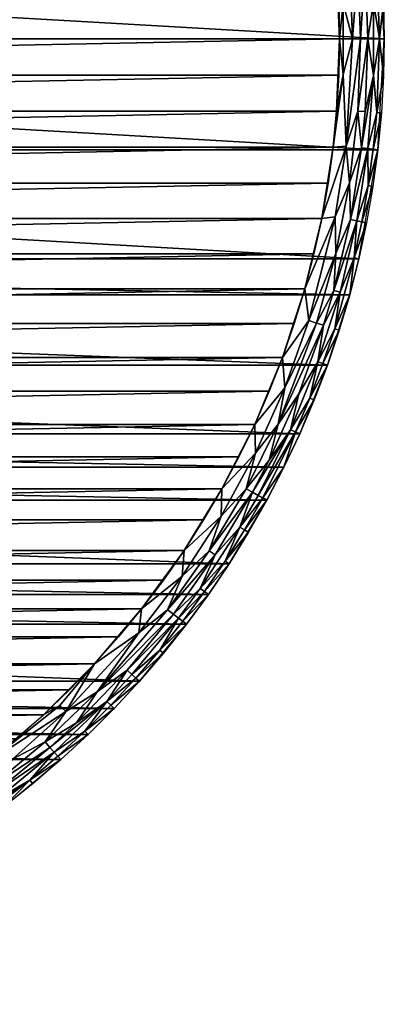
# Model space of a CAD drawing. Header units: inches. Extents: x -27 to 27, y -27 to 27.
# Tile 6 of 8: x 16.8 to 27, y -27 to 0.5. Entities that reach past the tile are written whole.
import ezdxf

# ---------------------------------------------------------------- set-up
doc = ezdxf.new("R2010")
doc.units = ezdxf.units.IN
doc.header["$MEASUREMENT"] = 0
doc.layers.add('AFUTL-3-EDPL', color=19, linetype='Continuous')
doc.layers.add('AFUTL-3-TPWD', color=15, linetype='Continuous')

msp = doc.modelspace()

# ---------------------------------------------------------------- meshes
at = {"layer": 'AFUTL-3-EDPL'}
mesh = msp.add_polyface(dxfattribs=at)
corners = [(26.033, 1.999, 41.092), (25.849, 0.991, 41.005), (25.667, 2.02, 40.976), (26.365, 3.044, 41.371), (26.055, 5.053, 41.371), (26.23, 5.087, 41.556), (26.866, 0, 41.766), (26.788, 2.057, 41.766), (26.98, 1.034, 42.047), (25.804, 3.986, 41.092), (26.552, 4.101, 41.766), (26.822, 3.096, 42.047), (26.684, 4.122, 42.047), (26.506, 5.141, 42.047), (26.258, 2.016, 41.215), (26.54, 0, 41.371), (26.462, 2.032, 41.371), (26.699, 1.023, 41.556), (26.699, -1.023, 41.556), (27, 0, 42.047), (26.375, 5.115, 41.766), (26.542, 3.064, 41.556), (25.849, -0.991, 41.005), (26.11, 0, 41.092), (26.921, 2.067, 42.047), (25.568, 3.026, 40.976), (25.187, 5.894, 41.005), (26.336, 0, 41.215), (25.854, 5.014, 41.215), (25.746, 0, 40.976), (25.251, 5.023, 40.976)]
mesh.append_faces([[corners[k] for k in face] for face in [(0, 2, 9), (12, 10, 13), (19, 6, 8), (24, 7, 11), (27, 23, 14), (3, 14, 4), (10, 5, 20), (8, 7, 24), (11, 10, 12), (16, 14, 3)]], dxfattribs={"vtx0": -1, "vtx1": -1})
mesh.append_faces([[corners[k] for k in face] for face in [(0, 1, 2), (6, 7, 8), (7, 10, 11), (15, 16, 17), (18, 15, 17), (21, 3, 5), (17, 16, 21), (22, 1, 23), (9, 25, 26), (7, 21, 10), (17, 21, 7), (6, 17, 7), (18, 17, 6), (21, 5, 10), (14, 28, 4), (15, 27, 16), (23, 0, 14), (23, 1, 0), (22, 29, 1)]], dxfattribs={"vtx0": -1, "vtx1": -1, "vtx2": -1})
mesh.append_faces([[corners[k] for k in face] for face in [(14, 0, 9), (14, 9, 28), (9, 2, 25), (1, 29, 2)]], dxfattribs={"vtx0": -1, "vtx2": -1})
mesh.append_faces([[corners[k] for k in face] for face in [(3, 4, 5), (10, 20, 13), (27, 14, 16), (16, 3, 21)]], dxfattribs={"vtx1": -1, "vtx2": -1})
mesh.append_faces([[corners[k] for k in face] for face in [(25, 30, 26)]], dxfattribs={"vtx2": -1})
mesh = msp.add_polyface(dxfattribs=at)
corners = [(26.462, -2.032, 41.371), (26.54, 0, 41.371), (26.699, -1.023, 41.556), (25.251, -5.023, 40.976), (25.568, -3.026, 40.976), (25.937, -2.994, 41.092), (25.849, -0.991, 41.005), (26.11, 0, 41.092), (26.542, -3.064, 41.556), (26.365, -3.044, 41.371), (26.552, -4.101, 41.766), (26.689, -3.081, 41.766), (26.822, -3.096, 42.047), (25.632, -4.971, 41.092), (26.055, -5.053, 41.371), (26.16, -6.122, 41.766), (26.375, -5.115, 41.766), (26.506, -5.141, 42.047), (26.23, -5.087, 41.556), (26.788, -2.057, 41.766), (26.866, 0, 41.766), (26.98, -1.034, 42.047), (26.921, -2.067, 42.047), (26.258, -2.016, 41.215), (26.027, -4.02, 41.215), (26.684, -4.122, 42.047), (26.336, 0, 41.215), (25.643, -6.001, 41.215), (27, 0, 42.047), (25.667, -2.02, 40.976), (25.746, 0, 40.976)]
mesh.append_faces([[corners[k] for k in face] for face in [(0, 1, 2), (13, 3, 5), (22, 19, 21), (25, 10, 12), (10, 8, 11), (15, 18, 16), (23, 5, 26), (17, 16, 25), (21, 20, 28), (12, 11, 22), (9, 23, 0), (16, 18, 10), (11, 8, 19)]], dxfattribs={"vtx0": -1, "vtx1": -1})
mesh.append_faces([[corners[k] for k in face] for face in [(5, 6, 7), (8, 9, 2), (14, 9, 8), (18, 14, 8), (19, 20, 21), (0, 23, 1), (24, 23, 9), (5, 7, 26), (19, 2, 20), (8, 2, 19), (18, 8, 10), (24, 5, 23), (14, 24, 9), (27, 24, 14), (27, 13, 24), (4, 6, 5)]], dxfattribs={"vtx0": -1, "vtx1": -1, "vtx2": -1})
mesh.append_faces([[corners[k] for k in face] for face in [(29, 30, 6)]], dxfattribs={"vtx1": -1})
mesh.append_faces([[corners[k] for k in face] for face in [(3, 4, 5), (10, 11, 12), (15, 16, 17), (13, 5, 24), (23, 26, 1), (16, 10, 25), (11, 19, 22)]], dxfattribs={"vtx1": -1, "vtx2": -1})
mesh.append_faces([[corners[k] for k in face] for face in [(4, 29, 6), (9, 0, 2)]], dxfattribs={"vtx2": -1})
mesh = msp.add_polyface(dxfattribs=at)
corners = [(25.614, -8.106, 41.766), (25.763, -7.08, 41.556), (26.16, -6.122, 41.766), (24.616, -9.921, 41.371), (25.303, -8.008, 41.371), (25.146, -9.031, 41.556), (24.217, -9.76, 41.092), (24.155, -8.911, 40.976), (24.893, -7.878, 41.092), (26.29, -6.152, 42.047), (26.506, -5.141, 42.047), (24.78, -6.989, 40.976), (26.035, -7.154, 42.047), (24.031, -10.773, 41.215), (25.591, -7.033, 41.371), (26.055, -5.053, 41.371), (26.23, -5.087, 41.556), (25.632, -4.971, 41.092), (24.516, -10.99, 41.766), (24.919, -10.043, 41.766), (25.043, -10.093, 42.047), (25.742, -8.146, 42.047), (25.108, -7.946, 41.215), (25.643, -6.001, 41.215), (25.411, -9.126, 42.047), (25.251, -5.023, 40.976), (23.381, -10.779, 40.976), (24.381, -10.93, 41.556), (23.399, -11.585, 41.092), (25.285, -9.081, 41.766)]
mesh.append_faces([[corners[k] for k in face] for face in [(6, 7, 8), (9, 2, 10), (21, 0, 12), (20, 19, 24), (18, 27, 19), (28, 26, 6), (29, 5, 0), (12, 2, 9), (24, 29, 21), (4, 22, 14), (19, 5, 29)]], dxfattribs={"vtx0": -1, "vtx1": -1})
mesh.append_faces([[corners[k] for k in face] for face in [(0, 1, 2), (0, 2, 12), (14, 15, 16), (8, 11, 17), (13, 22, 4), (22, 23, 14), (14, 23, 15), (13, 6, 22), (27, 5, 19), (5, 1, 0), (1, 14, 16), (5, 4, 1), (1, 16, 2), (27, 3, 5), (22, 8, 23), (8, 17, 23)]], dxfattribs={"vtx0": -1, "vtx1": -1, "vtx2": -1})
mesh.append_faces([[corners[k] for k in face] for face in [(3, 13, 4)]], dxfattribs={"vtx1": -1})
mesh.append_faces([[corners[k] for k in face] for face in [(3, 4, 5), (7, 11, 8), (18, 19, 20), (11, 25, 17), (26, 7, 6), (6, 8, 22), (28, 6, 13), (29, 0, 21), (4, 14, 1), (19, 29, 24)]], dxfattribs={"vtx1": -1, "vtx2": -1})
mesh = msp.add_polyface(dxfattribs=at)
corners = [(22.443, -13.342, 41.092), (23.399, -11.585, 41.092), (23.136, -12.581, 41.215), (24.196, -11.98, 42.047), (24.516, -10.99, 41.766), (24.638, -11.045, 42.047), (22.463, -12.58, 40.976), (23.381, -10.779, 40.976), (21.854, -15.372, 41.556), (22.966, -13.654, 41.556), (22.551, -14.604, 41.766), (23.603, -12.835, 41.766), (23.094, -13.729, 41.766), (23.208, -13.797, 42.047), (20.219, -15.939, 40.976), (21.407, -14.304, 40.976), (21.356, -15.021, 41.092), (23.784, -11.776, 41.371), (24.031, -10.773, 41.215), (24.616, -9.921, 41.371), (22.277, -14.426, 41.371), (23.316, -12.679, 41.371), (23.473, -12.764, 41.556), (24.381, -10.93, 41.556), (22.663, -14.676, 42.047), (22.105, -14.315, 41.215), (20.944, -15.965, 41.215), (23.72, -12.898, 42.047), (21.975, -15.457, 41.766), (25.043, -10.093, 42.047)]
mesh.append_faces([[corners[k] for k in face] for face in [(3, 4, 5), (0, 6, 1), (22, 21, 23), (24, 10, 13), (10, 9, 12), (17, 19, 23), (13, 12, 27), (16, 15, 0), (28, 8, 10), (27, 11, 3), (5, 4, 29), (9, 21, 22), (21, 2, 17), (12, 9, 11)]], dxfattribs={"vtx0": -1, "vtx1": -1})
mesh.append_faces([[corners[k] for k in face] for face in [(8, 9, 10), (11, 4, 3), (8, 20, 9), (20, 21, 9), (25, 0, 2), (26, 16, 25), (2, 1, 18), (11, 22, 4), (25, 2, 21), (2, 18, 17), (20, 25, 21), (26, 25, 20)]], dxfattribs={"vtx0": -1, "vtx1": -1, "vtx2": -1})
mesh.append_faces([[corners[k] for k in face] for face in [(17, 18, 19)]], dxfattribs={"vtx0": -1, "vtx2": -1})
mesh.append_faces([[corners[k] for k in face] for face in [(0, 1, 2), (6, 7, 1), (10, 12, 13), (14, 15, 16), (15, 6, 0), (22, 23, 4), (16, 0, 25), (28, 10, 24), (9, 22, 11), (12, 11, 27)]], dxfattribs={"vtx1": -1, "vtx2": -1})
mesh.append_faces([[corners[k] for k in face] for face in [(21, 17, 23)]], dxfattribs={"vtx2": -1})
mesh = msp.add_polyface(dxfattribs=at)
corners = [(20.727, -17.094, 41.766), (21.249, -16.197, 41.556), (21.367, -16.287, 41.766), (19.947, -17.776, 41.556), (18.105, -18.813, 41.092), (18.906, -17.477, 40.976), (20.143, -16.612, 41.092), (18.63, -19.358, 41.766), (19.251, -18.527, 41.556), (19.358, -18.63, 41.766), (17.776, -19.947, 41.556), (19.814, -17.658, 41.371), (21.107, -16.089, 41.371), (18.404, -19.123, 41.371), (20.219, -15.939, 40.976), (21.356, -15.021, 41.092), (22.277, -14.426, 41.371), (21.854, -15.372, 41.556), (21.473, -16.368, 42.047), (19.454, -18.723, 42.047), (20.157, -17.964, 42.047), (20.83, -17.179, 42.047), (18.975, -18.262, 41.215), (20.944, -15.965, 41.215), (22.084, -15.534, 42.047), (20.057, -17.875, 41.766), (18.723, -19.454, 42.047), (21.975, -15.457, 41.766), (22.663, -14.676, 42.047), (17.658, -19.814, 41.371), (17.875, -20.057, 41.766)]
mesh.append_faces([[corners[k] for k in face] for face in [(0, 1, 2), (7, 8, 9), (13, 11, 8), (6, 14, 15), (19, 9, 20), (21, 0, 18), (18, 2, 24), (25, 3, 0), (20, 25, 21), (26, 7, 19), (24, 27, 28), (8, 11, 3), (1, 12, 17), (9, 8, 25), (2, 1, 27)]], dxfattribs={"vtx0": -1, "vtx1": -1})
mesh.append_faces([[corners[k] for k in face] for face in [(3, 1, 0), (4, 5, 6), (10, 8, 7), (3, 11, 1), (12, 16, 17), (22, 23, 12), (12, 23, 16)]], dxfattribs={"vtx0": -1, "vtx1": -1, "vtx2": -1})
mesh.append_faces([[corners[k] for k in face] for face in [(4, 6, 22), (13, 22, 11)]], dxfattribs={"vtx0": -1, "vtx2": -1})
mesh.append_faces([[corners[k] for k in face] for face in [(11, 22, 12)]], dxfattribs={"vtx1": -1})
mesh.append_faces([[corners[k] for k in face] for face in [(11, 12, 1), (0, 2, 18), (7, 9, 19), (22, 6, 23), (6, 15, 23), (5, 14, 6), (25, 0, 21), (8, 3, 25), (1, 17, 27), (30, 7, 26), (9, 25, 20), (2, 27, 24)]], dxfattribs={"vtx1": -1, "vtx2": -1})
mesh.append_faces([[corners[k] for k in face] for face in [(29, 13, 8)]], dxfattribs={"vtx2": -1})
mesh = msp.add_polyface(dxfattribs=at)
corners = [(16.612, -20.143, 41.092), (15.939, -20.219, 40.976), (18.105, -18.813, 41.092), (16.197, -21.249, 41.556), (16.089, -21.107, 41.371), (17.776, -19.947, 41.556), (17.937, -18.638, 41.005), (18.906, -17.477, 40.976), (15.457, -21.975, 41.766), (17.094, -20.727, 41.766), (16.368, -21.473, 42.047), (13.654, -22.966, 41.556), (14.426, -22.277, 41.371), (15.372, -21.854, 41.556), (17.522, -19.661, 41.215), (17.179, -20.83, 42.047), (17.964, -20.157, 42.047), (14.604, -22.551, 41.766), (17.658, -19.814, 41.371), (19.251, -18.527, 41.556), (15.534, -22.084, 42.047), (15.965, -20.944, 41.215), (14.315, -22.105, 41.215), (15.021, -21.356, 41.092), (18.975, -18.262, 41.215), (14.304, -21.407, 40.976), (17.875, -20.057, 41.766), (18.404, -19.123, 41.371), (18.723, -19.454, 42.047), (14.676, -22.663, 42.047), (17.477, -18.906, 40.976), (18.63, -19.358, 41.766)]
mesh.append_faces([[corners[k] for k in face] for face in [(0, 1, 2), (15, 9, 16), (11, 13, 17), (20, 8, 10), (9, 5, 26), (3, 5, 9), (4, 21, 18), (16, 26, 28), (23, 25, 0), (17, 13, 8), (29, 17, 20), (10, 9, 15), (13, 4, 3), (18, 14, 27), (26, 5, 31)]], dxfattribs={"vtx0": -1, "vtx1": -1})
mesh.append_faces([[corners[k] for k in face] for face in [(3, 4, 5), (6, 7, 2), (8, 9, 10), (11, 12, 13), (1, 6, 2), (8, 13, 9), (5, 18, 19), (12, 4, 13), (21, 0, 14), (22, 23, 21), (14, 2, 24), (21, 14, 18), (14, 24, 27), (22, 21, 4), (12, 22, 4)]], dxfattribs={"vtx0": -1, "vtx1": -1, "vtx2": -1})
mesh.append_faces([[corners[k] for k in face] for face in [(6, 30, 7)]], dxfattribs={"vtx0": -1, "vtx2": -1})
mesh.append_faces([[corners[k] for k in face] for face in [(0, 2, 14), (4, 18, 5), (25, 1, 0), (9, 26, 16), (23, 0, 21), (17, 8, 20), (1, 30, 6)]], dxfattribs={"vtx1": -1, "vtx2": -1})
mesh.append_faces([[corners[k] for k in face] for face in [(13, 3, 9)]], dxfattribs={"vtx2": -1})
at = {"layer": 'AFUTL-3-TPWD'}
mesh = msp.add_polyface(dxfattribs=at)
corners = [(0, 25.746, 40.976), (25.746, 0, 40.976), (0, -25.746, 40.976), (-25.746, 0, 40.976), (-22.084, -15.534, 42.047), (0, -27, 42.047), (0, 27, 42.047), (22.084, 15.534, 42.047), (-19.578, -16.721, 40.976), (19.578, 16.721, 40.976), (16.721, -19.578, 40.976), (-16.721, 19.578, 40.976), (15.534, -22.084, 42.047), (-15.534, 22.084, 42.047), (22.084, -15.534, 42.047), (15.534, 22.084, 42.047), (-15.534, -22.084, 42.047), (-22.084, 15.534, 42.047), (9.126, -25.411, 42.047), (25.411, 9.126, 42.047), (-25.411, -9.126, 42.047), (-9.126, 25.411, 42.047), (-25.411, 9.126, 42.047), (25.411, -9.126, 42.047), (-9.126, -25.411, 42.047), (9.126, 25.411, 42.047), (-26.822, -3.096, 42.047), (26.822, 3.096, 42.047), (-26.822, 3.096, 42.047), (26.822, -3.096, 42.047), (-25.251, -5.023, 40.976), (-5.023, -25.251, 40.976), (25.251, -5.023, 40.976), (5.023, 25.251, 40.976), (-25.251, 5.023, 40.976), (5.023, -25.251, 40.976), (25.251, 5.023, 40.976), (-5.023, 25.251, 40.976), (-9.853, -23.786, 40.976), (9.853, 23.786, 40.976), (23.786, -9.853, 40.976), (-23.786, 9.853, 40.976), (-9.853, 23.786, 40.976), (9.853, -23.786, 40.976), (23.786, 9.853, 40.976), (-23.786, -9.853, 40.976), (19.578, -16.721, 40.976), (16.721, 19.578, 40.976), (-19.578, 16.721, 40.976), (-16.721, -19.578, 40.976), (22.463, -12.58, 40.976), (-22.463, 12.58, 40.976), (12.58, 22.463, 40.976), (-12.58, -22.463, 40.976), (22.463, 12.58, 40.976), (-22.463, -12.58, 40.976), (-12.58, 22.463, 40.976), (12.58, -22.463, 40.976), (-3.096, -26.822, 42.047), (3.096, 26.822, 42.047), (3.096, -26.822, 42.047), (-3.096, 26.822, 42.047), (27, 0, 42.047), (-27, 0, 42.047), (-24.196, 11.98, 42.047), (11.98, 24.196, 42.047), (24.196, -11.98, 42.047), (-11.98, -24.196, 42.047), (11.98, -24.196, 42.047), (24.196, 11.98, 42.047), (-11.98, 24.196, 42.047), (-24.196, -11.98, 42.047), (20.157, -17.964, 42.047), (-17.964, -20.157, 42.047), (17.964, 20.157, 42.047), (-20.157, 17.964, 42.047), (17.964, -20.157, 42.047), (-17.964, 20.157, 42.047), (20.157, 17.964, 42.047), (-20.157, -17.964, 42.047), (-25.568, -3.026, 40.976), (25.568, 3.026, 40.976), (3.026, -25.568, 40.976), (-3.026, 25.568, 40.976), (3.026, 25.568, 40.976), (25.568, -3.026, 40.976), (-3.026, -25.568, 40.976), (-25.568, 3.026, 40.976), (-7.956, 24.486, 40.976), (7.956, -24.486, 40.976), (-24.486, -7.956, 40.976), (24.486, 7.956, 40.976), (7.956, 24.486, 40.976), (-7.956, -24.486, 40.976), (24.486, -7.956, 40.976), (-24.486, 7.956, 40.976), (14.304, 21.407, 40.976), (21.407, -14.304, 40.976), (-14.304, -21.407, 40.976), (-21.407, 14.304, 40.976), (21.407, 14.304, 40.976), (-21.407, -14.304, 40.976), (14.304, -21.407, 40.976), (-14.304, 21.407, 40.976), (-7.154, 26.035, 42.047), (26.035, 7.154, 42.047), (-26.035, -7.154, 42.047), (7.154, -26.035, 42.047), (26.035, -7.154, 42.047), (-26.035, 7.154, 42.047), (7.154, 26.035, 42.047), (-7.154, -26.035, 42.047), (18.906, -17.477, 40.976), (-18.906, 17.477, 40.976), (17.477, 18.906, 40.976), (-17.477, -18.906, 40.976), (17.477, -18.906, 40.976), (-17.477, 18.906, 40.976), (18.906, 17.477, 40.976), (-18.906, -17.477, 40.976), (23.381, -10.779, 40.976), (-23.381, 10.779, 40.976), (-10.779, -23.381, 40.976), (10.779, 23.381, 40.976), (23.381, 10.779, 40.976), (10.779, -23.381, 40.976), (-10.779, 23.381, 40.976), (-23.381, -10.779, 40.976), (-24.155, 8.911, 40.976), (8.911, 24.155, 40.976), (24.155, -8.911, 40.976), (-8.911, -24.155, 40.976), (-8.911, 24.155, 40.976), (24.155, 8.911, 40.976), (8.911, -24.155, 40.976), (-24.155, -8.911, 40.976), (-15.133, -20.829, 40.976), (-20.829, 15.133, 40.976), (15.133, 20.829, 40.976), (20.829, -15.133, 40.976), (-15.133, 20.829, 40.976), (15.133, -20.829, 40.976), (-20.829, -15.133, 40.976), (20.829, 15.133, 40.976), (25.667, 2.02, 40.976), (2.02, -25.667, 40.976), (-25.667, -2.02, 40.976), (-2.02, 25.667, 40.976), (-2.02, -25.667, 40.976), (-25.667, 2.02, 40.976), (2.02, 25.667, 40.976), (25.667, -2.02, 40.976), (-25.035, 6.01, 40.976), (-6.01, -25.035, 40.976), (25.035, -6.01, 40.976), (6.01, 25.035, 40.976), (6.01, -25.035, 40.976), (-25.035, -6.01, 40.976), (-6.01, 25.035, 40.976), (25.035, 6.01, 40.976), (-6.989, 24.78, 40.976), (24.78, 6.989, 40.976), (6.989, -24.78, 40.976), (-24.78, -6.989, 40.976), (-24.78, 6.989, 40.976), (6.989, 24.78, 40.976), (24.78, -6.989, 40.976), (-6.989, -24.78, 40.976), (-15.939, 20.219, 40.976), (20.219, 15.939, 40.976), (15.939, -20.219, 40.976), (-20.219, -15.939, 40.976), (-20.219, 15.939, 40.976), (15.939, 20.219, 40.976), (20.219, -15.939, 40.976), (-15.939, -20.219, 40.976), (11.689, 22.94, 40.976), (-22.94, 11.689, 40.976), (22.94, -11.689, 40.976), (-11.689, -22.94, 40.976), (-11.689, 22.94, 40.976), (11.689, -22.94, 40.976), (-22.94, -11.689, 40.976), (22.94, 11.689, 40.976), (21.952, 13.452, 40.976), (13.452, -21.952, 40.976), (-13.452, 21.952, 40.976), (-21.952, -13.452, 40.976), (13.452, 21.952, 40.976), (21.952, -13.452, 40.976), (-13.452, -21.952, 40.976), (-21.952, 13.452, 40.976), (-1.011, 25.726, 40.976), (25.726, 1.011, 40.976), (1.011, -25.726, 40.976), (-25.726, -1.011, 40.976), (1.011, 25.726, 40.976), (25.726, -1.011, 40.976), (-1.011, -25.726, 40.976), (-25.726, 1.011, 40.976), (-18.205, 18.205, 40.976), (18.205, 18.205, 40.976), (18.205, -18.205, 40.976), (-18.205, -18.205, 40.976), (-4.028, 25.429, 40.976), (4.028, -25.429, 40.976), (-25.429, -4.028, 40.976), (25.429, 4.028, 40.976), (4.028, 25.429, 40.976), (25.429, -4.028, 40.976), (-4.028, -25.429, 40.976), (-25.429, 4.028, 40.976), (-16.368, -21.473, 42.047), (21.473, -16.368, 42.047), (16.368, 21.473, 42.047), (-21.473, 16.368, 42.047), (-21.473, -16.368, 42.047), (16.368, -21.473, 42.047), (21.473, 16.368, 42.047), (-16.368, 21.473, 42.047), (18.723, -19.454, 42.047), (-18.723, 19.454, 42.047), (19.454, 18.723, 42.047), (-19.454, -18.723, 42.047), (19.454, -18.723, 42.047), (-19.454, 18.723, 42.047), (18.723, 19.454, 42.047), (-18.723, -19.454, 42.047), (-22.663, -14.676, 42.047), (14.676, -22.663, 42.047), (22.663, 14.676, 42.047), (-14.676, 22.663, 42.047), (-14.676, -22.663, 42.047), (22.663, -14.676, 42.047), (14.676, 22.663, 42.047), (-22.663, 14.676, 42.047), (-26.29, -6.152, 42.047), (-6.152, 26.29, 42.047), (26.29, 6.152, 42.047), (6.152, -26.29, 42.047), (6.152, 26.29, 42.047), (26.29, -6.152, 42.047), (-26.29, 6.152, 42.047), (-6.152, -26.29, 42.047), (24.638, 11.045, 42.047), (-11.045, 24.638, 42.047), (-24.638, -11.045, 42.047), (11.045, -24.638, 42.047), (24.638, -11.045, 42.047), (-24.638, 11.045, 42.047), (-11.045, -24.638, 42.047), (11.045, 24.638, 42.047), (23.72, -12.898, 42.047), (-23.72, 12.898, 42.047), (-12.898, -23.72, 42.047), (12.898, 23.72, 42.047), (-12.898, 23.72, 42.047), (23.72, 12.898, 42.047), (-23.72, -12.898, 42.047)]
mesh.append_faces([[corners[k] for k in face] for face in [(198, 194, 2), (196, 192, 0), (60, 58, 5), (61, 59, 6)]], dxfattribs={"vtx0": -1})
mesh.append_faces([[corners[k] for k in face] for face in [(63, 62, 28), (142, 139, 171), (143, 137, 169), (175, 170, 136), (173, 168, 138), (239, 243, 60), (237, 240, 61), (72, 79, 224), (75, 78, 225), (229, 232, 68), (231, 234, 256), (253, 257, 235), (252, 258, 233), (28, 27, 242), (29, 26, 241), (3, 1, 195), (199, 193, 3), (167, 162, 153), (165, 160, 155), (159, 152, 161), (157, 154, 163), (201, 200, 114), (203, 202, 115), (52, 56, 176), (53, 57, 179), (183, 177, 54), (182, 178, 55), (62, 63, 29), (22, 19, 249), (23, 20, 248), (247, 250, 18), (245, 251, 21), (213, 216, 72), (215, 218, 75), (76, 73, 217), (77, 74, 219), (80, 85, 206), (81, 87, 207), (208, 204, 84), (210, 205, 86), (135, 130, 45), (133, 128, 44), (39, 42, 129), (38, 43, 131), (188, 186, 52), (190, 185, 53), (54, 51, 184), (55, 50, 187), (21, 25, 104), (18, 24, 107), (108, 106, 23), (109, 105, 22), (114, 117, 47), (115, 116, 49), (9, 48, 118), (8, 46, 119), (122, 125, 38), (123, 126, 39), (44, 41, 124), (45, 40, 127), (129, 132, 92), (131, 134, 93), (91, 95, 133), (90, 94, 135), (136, 141, 98), (138, 140, 96), (101, 97, 142), (100, 99, 143), (144, 149, 81), (146, 151, 80), (86, 82, 148), (84, 83, 150), (153, 156, 31), (155, 158, 33), (30, 32, 157), (36, 34, 159), (161, 164, 91), (163, 166, 90), (92, 88, 165), (93, 89, 167), (169, 172, 9), (171, 174, 8), (47, 11, 173), (49, 10, 175), (176, 180, 123), (179, 181, 122), (127, 120, 182), (124, 121, 183), (184, 191, 100), (187, 189, 101), (96, 103, 188), (98, 102, 190), (193, 199, 144), (195, 197, 146), (150, 147, 196), (148, 145, 198), (118, 113, 201), (119, 112, 203), (206, 209, 30), (207, 211, 36), (33, 37, 208), (31, 35, 210), (14, 4, 213), (17, 7, 215), (217, 212, 12), (219, 214, 13), (220, 227, 76), (221, 226, 77), (224, 223, 220), (225, 222, 221), (12, 16, 229), (13, 15, 231), (233, 228, 14), (235, 230, 17), (104, 110, 237), (107, 111, 239), (241, 236, 108), (242, 238, 109), (70, 65, 245), (68, 67, 247), (248, 246, 66), (249, 244, 64), (66, 71, 252), (64, 69, 253), (256, 255, 70)]], dxfattribs={"vtx0": -1, "vtx1": -1})
mesh.append_faces([[corners[k] for k in face] for face in [(171, 139, 174), (169, 137, 172), (28, 62, 27), (77, 226, 74), (76, 227, 73), (235, 257, 230), (233, 258, 228), (68, 232, 254), (256, 234, 255), (241, 26, 236), (242, 27, 238), (136, 170, 141), (195, 1, 197), (138, 168, 140), (3, 193, 1), (163, 154, 166), (161, 152, 164), (155, 160, 158), (153, 162, 156), (203, 112, 202), (201, 113, 200), (55, 178, 50), (54, 177, 51), (176, 56, 180), (179, 57, 181), (60, 243, 58), (61, 240, 59), (29, 63, 26), (21, 251, 25), (18, 250, 24), (249, 19, 244), (248, 20, 246), (217, 73, 212), (219, 74, 214), (75, 218, 78), (72, 216, 79), (86, 205, 82), (84, 204, 83), (206, 85, 209), (207, 87, 211), (129, 42, 132), (131, 43, 134), (45, 130, 40), (44, 128, 41), (187, 50, 189), (184, 51, 191), (53, 185, 57), (52, 186, 56), (22, 105, 19), (23, 106, 20), (104, 25, 110), (107, 24, 111), (119, 46, 112), (118, 48, 113), (49, 116, 10), (47, 117, 11), (127, 40, 120), (124, 41, 121), (38, 125, 43), (39, 126, 42), (133, 95, 128), (135, 94, 130), (92, 132, 88), (93, 134, 89), (143, 99, 137), (142, 97, 139), (96, 140, 103), (98, 141, 102), (148, 82, 145), (150, 83, 147), (81, 149, 87), (80, 151, 85), (159, 34, 152), (157, 32, 154), (31, 156, 35), (33, 158, 37), (165, 88, 160), (167, 89, 162), (91, 164, 95), (90, 166, 94), (173, 11, 168), (175, 10, 170), (9, 172, 48), (8, 174, 46), (183, 121, 177), (182, 120, 178), (123, 180, 126), (122, 181, 125), (190, 102, 185), (188, 103, 186), (101, 189, 97), (100, 191, 99), (196, 147, 192), (198, 145, 194), (146, 197, 151), (144, 199, 149), (114, 200, 117), (115, 202, 116), (208, 37, 204), (210, 35, 205), (30, 209, 32), (36, 211, 34), (12, 212, 16), (13, 214, 15), (213, 4, 216), (215, 7, 218), (225, 78, 222), (224, 79, 223), (221, 222, 226), (220, 223, 227), (14, 228, 4), (17, 230, 7), (229, 16, 232), (231, 15, 234), (108, 236, 106), (109, 238, 105), (237, 110, 240), (239, 111, 243), (64, 244, 69), (66, 246, 71), (247, 67, 250), (245, 65, 251), (68, 254, 67), (70, 255, 65), (253, 69, 257), (252, 71, 258)]], dxfattribs={"vtx0": -1, "vtx2": -1})

doc.saveas('drawing.dxf')
